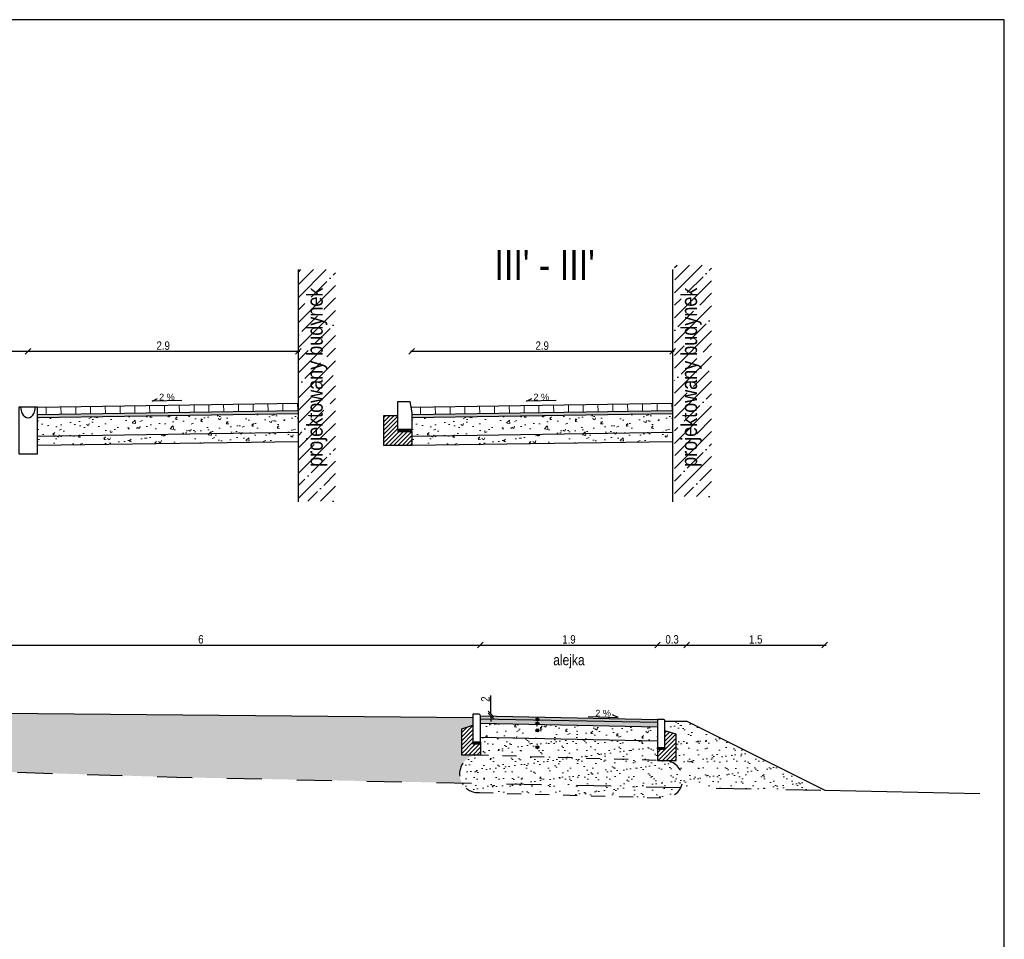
# Model space of a CAD drawing. Header units: metres. Extents: x 540 to 1285, y -13 to 406.
# Tile 16 of 16: x 1074 to 1285, y 209 to 406. Entities that reach past the tile are written whole.
import ezdxf

# ---------------------------------------------------------------- set-up
doc = ezdxf.new("R2010")
doc.units = ezdxf.units.M
doc.linetypes.add('1_1MM', pattern=[1, 0.5, -0.5])
for name, color, linetype in [('$DR - krawężniki', 1, 'Continuous'), ('$DR - opis', 1, 'Continuous'), ('$DR - przekrój normalny', 1, 'Continuous'), ('C-DROGI-PROFILE', 7, 'Continuous'), ('opis', 1, 'Continuous'), ('wypełnienie', 7, 'Continuous')]:
    doc.layers.add(name, color=color, linetype=linetype)
doc.layers.add('DR - wypełnienie', color=7, linetype='Continuous', lineweight=5)
doc.styles.add('Arial', font='arial.ttf')
doc.styles.add('ARIAL 2', font='ARIALN.TTF')
doc.dimstyles.new('przekroje normalne', dxfattribs={"dimscale": 30, "dimtxt": 0.3, "dimasz": 0.2, "dimexe": 0.08, "dimexo": 1, "dimgap": 0.05, "dimtad": 1, "dimdec": 1, "dimlfac": 0.01, "dimzin": 9, "dimdsep": 46, "dimtxsty": 'ARIAL 2', "dimblk": 'OBLIQUE', "dimcen": 0, "dimdle": 0.05, "dimse1": 1, "dimse2": 1, "dimclrt": 1, "dimadec": 0, "dimazin": 0, "dimtfac": 1, "dimtdec": 1, "dimtofl": 0, "dimtmove": 0, "dimatfit": 3, "dimldrblk": 'OBLIQUE', "dimfxl": 0.5, "dimfxlon": 1, "dimtolj": 1, "dimtzin": 1, "dimarcsym": 0})
pattern_1 = [(50, (-1096588.6664, -1182801.2554), (5.46554007, -0.478172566), [0.5715, -6.2865]), (355, (-1096588.6664, -1182801.2554), (-1.057302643, 5.731705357), [0.4572, -5.029217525]), (100.4514447, (-1096588.211, -1182801.295), (4.408237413, 5.253532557), [0.485700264, -5.342707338]), (46.1842, (-1096588.6664, -1182799.7314), (8.132371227, -1.261269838), [0.85725, -9.42975]), (96.6355576, (-1096587.989, -1182799.8365), (7.12212402, 7.422783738), [0.728550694, -8.014068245]), (351.18415117, (-1096588.666, -1182799.731), (7.12212402, 7.422783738), [0.68579901, -7.543791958]), (21, (-1096587.9044, -1182800.1124), (4.548431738, -3.067955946), [0.5715, -6.2865]), (326, (-1096587.9044, -1182800.1124), (1.85406085, 5.525638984), [0.4572, -5.0292]), (71.451445, (-1096587.5254, -1182800.368), (6.402492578, 2.457683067), [0.485700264, -5.342698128]), (37.5, (-1096588.6664, -1182801.2554), (0.0926580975, 2.5366511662), [0, -4.96824, 0, -5.1054, 0, -5.04825]), (7.5, (-1096588.6664, -1182801.2554), (2.0045898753, 3.0054172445), [0, -2.91084, 0, -4.85394, 0, -1.92405]), (327.5, (-1096590.3656, -1182801.2554), (4.067717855, -0.1718623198), [0, -1.905, 0, -5.9436, 0, -7.8867]), (317.5, (-1096591.1276, -1182801.2554), (4.4438754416, 0.762794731), [0, -2.4765, 0, -3.94716, 0, -5.6007])]
pattern_2 = [(50, (-1096508.3154, -1182801.2554), (5.46554007, -0.478172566), [0.5715, -6.2865]), (355, (-1096508.3154, -1182801.2554), (-1.057302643, 5.731705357), [0.4572, -5.029217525]), (100.4514447, (-1096507.86, -1182801.295), (4.408237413, 5.253532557), [0.485700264, -5.342707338]), (46.1842, (-1096508.3154, -1182799.7314), (8.132371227, -1.261269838), [0.85725, -9.42975]), (96.6355576, (-1096507.638, -1182799.8365), (7.12212402, 7.422783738), [0.728550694, -8.014068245]), (351.18415117, (-1096508.3154, -1182799.731), (7.12212402, 7.422783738), [0.68579901, -7.543791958]), (21, (-1096507.5534, -1182800.1124), (4.548431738, -3.067955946), [0.5715, -6.2865]), (326, (-1096507.5534, -1182800.1124), (1.85406085, 5.525638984), [0.4572, -5.0292]), (71.451445, (-1096507.1744, -1182800.368), (6.402492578, 2.457683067), [0.485700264, -5.342698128]), (37.5, (-1096508.3154, -1182801.2554), (0.0926580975, 2.5366511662), [0, -4.96824, 0, -5.1054, 0, -5.04825]), (7.5, (-1096508.3154, -1182801.2554), (2.0045898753, 3.0054172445), [0, -2.91084, 0, -4.85394, 0, -1.92405]), (327.5, (-1096510.0147, -1182801.2554), (4.067717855, -0.1718623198), [0, -1.905, 0, -5.9436, 0, -7.8867]), (317.5, (-1096510.7767, -1182801.2554), (4.4438754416, 0.762794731), [0, -2.4765, 0, -3.94716, 0, -5.6007])]
pattern_3 = [(37.5, (828.2313, 826.953), (-0.096002, 2.9364794), [0, -2.31648, 0, -2.5908, 0, -2.4765]), (7.5, (828.2313, 826.953), (2.69714, 4.30095), [0, -1.24968, 0, -2.08788, 0, -0.8001]), (327.5, (826.3568, 826.953), (4.745954, 0.008623), [0, -0.762, 0, -2.7432, 0, -3.5814]), (317.5, (826.357, 826.953), (4.581339, 1.337576), [0, -0.381, 0, -1.79832, 0, -2.0574])]

# ---------------------------------------------------------------- blocks, each defined once
blk = doc.blocks.new('_OBLIQUE')
at = {"color": 0, "linetype": 'ByBlock'}
blk.add_line((-0.5, -0.5), (0.5, 0.5), dxfattribs=at)
blk = doc.blocks.new('*D111')
at = {"layer": '$DR - opis', "color": 0, "lineweight": -2, "transparency": 16777216}
for p, q in [((989.92, 334.81), (1031.99, 334.81)), ((1031.99, 334.81), (1032.59, 335.71)), ((1032.59, 335.71), (1033.19, 333.91)), ((1033.19, 333.91), (1033.79, 334.81)), ((1033.79, 334.81), (1075.86, 334.81))]:
    blk.add_line(p, q, dxfattribs=at)
at = {"layer": 'Defpoints', "color": 0, "transparency": 16777216}
for p in [(1075.56, 334.81), (990.22, 324.11), (1075.56, 322.67)]:
    blk.add_point(p, dxfattribs=at)
at = {"layer": '$DR - opis', "color": 0, "lineweight": -2, "transparency": 16777216, "xscale": 1.2, "yscale": 1.2, "zscale": 1.2, "rotation": 180}
blk.add_blockref('_OBLIQUE', (990.22, 334.81), dxfattribs=at)
at = {"layer": '$DR - opis', "color": 0, "lineweight": -2, "transparency": 16777216, "xscale": 1.2, "yscale": 1.2, "zscale": 1.2}
blk.add_blockref('_OBLIQUE', (1075.56, 334.81), dxfattribs=at)
at = {"layer": '$DR - opis', "color": 1, "transparency": 16777216, "insert": (1032.89, 336.02), "char_height": 1.8, "attachment_point": 5, "style": 'ARIAL 2'}
blk.add_mtext('\\A1;10.1', dxfattribs=at)
blk = doc.blocks.new('*D112')
at = {"layer": '$DR - opis', "color": 0, "lineweight": -2, "transparency": 16777216}
blk.add_line((1075.26, 334.81), (1133.86, 334.81), dxfattribs=at)
at = {"layer": 'Defpoints', "color": 0, "transparency": 16777216}
for p in [(1133.56, 334.81), (1133.56, 323.67), (1075.56, 322.67)]:
    blk.add_point(p, dxfattribs=at)
at = {"layer": '$DR - opis', "color": 0, "lineweight": -2, "transparency": 16777216, "xscale": 1.2, "yscale": 1.2, "zscale": 1.2, "rotation": 180}
blk.add_blockref('_OBLIQUE', (1075.56, 334.81), dxfattribs=at)
at = {"layer": '$DR - opis', "color": 0, "lineweight": -2, "transparency": 16777216, "xscale": 1.2, "yscale": 1.2, "zscale": 1.2}
blk.add_blockref('_OBLIQUE', (1133.56, 334.81), dxfattribs=at)
at = {"layer": '$DR - opis', "color": 1, "transparency": 16777216, "insert": (1104.56, 336.02), "char_height": 1.8, "attachment_point": 5, "style": 'ARIAL 2'}
blk.add_mtext('\\A1;2.9', dxfattribs=at)
blk = doc.blocks.new('*D121')
at = {"layer": '$DR - opis', "color": 0, "lineweight": -2, "transparency": 16777216}
blk.add_line((1157.61, 334.81), (1214.21, 334.81), dxfattribs=at)
at = {"layer": 'Defpoints', "color": 0, "transparency": 16777216}
for p in [(1213.91, 334.81), (1213.91, 323.67), (1157.91, 322.83)]:
    blk.add_point(p, dxfattribs=at)
at = {"layer": '$DR - opis', "color": 0, "lineweight": -2, "transparency": 16777216, "xscale": 1.2, "yscale": 1.2, "zscale": 1.2, "rotation": 180}
blk.add_blockref('_OBLIQUE', (1157.91, 334.81), dxfattribs=at)
at = {"layer": '$DR - opis', "color": 0, "lineweight": -2, "transparency": 16777216, "xscale": 1.2, "yscale": 1.2, "zscale": 1.2}
blk.add_blockref('_OBLIQUE', (1213.91, 334.81), dxfattribs=at)
at = {"layer": '$DR - opis', "color": 1, "transparency": 16777216, "insert": (1185.91, 336.02), "char_height": 1.8, "attachment_point": 5, "style": 'ARIAL 2'}
blk.add_mtext('\\A1;2.9', dxfattribs=at)
blk = doc.blocks.new('*D122')
at = {"layer": '$DR - opis', "color": 0, "lineweight": -2, "transparency": 16777216}
for p, q in [((1174.9, 256.96), (1174.9, 260.94)), ((1174.9, 256.56), (1174.9, 255.36))]:
    blk.add_line(p, q, dxfattribs=at)
at = {"layer": 'Defpoints', "color": 0, "transparency": 16777216}
for p in [(1172.25, 256.96), (1172.65, 256.56), (1174.9, 256.96)]:
    blk.add_point(p, dxfattribs=at)
at = {"layer": '$DR - opis', "color": 0, "lineweight": -2, "transparency": 16777216, "xscale": 1.2, "yscale": 1.2, "zscale": 1.2}
for p, rotation in [((1174.9, 256.96), 270), ((1174.9, 256.56), 90)]:
    blk.add_blockref('_OBLIQUE', p, dxfattribs=dict(at, rotation=rotation))
at = {"layer": '$DR - opis', "color": 1, "transparency": 16777216, "insert": (1173.7, 260.15), "char_height": 1.8, "attachment_point": 5, "rotation": 90, "style": 'ARIAL 2'}
blk.add_mtext('\\A1;2', dxfattribs=at)
blk = doc.blocks.new('*D128')
at = {"layer": '$DR - opis', "color": 0, "lineweight": -2, "transparency": 16777216}
blk.add_line((1052.35, 271.75), (1172.95, 271.75), dxfattribs=at)
at = {"layer": 'Defpoints', "color": 0, "transparency": 16777216}
for p in [(1172.65, 271.75), (1052.65, 257.86), (1172.65, 256.56)]:
    blk.add_point(p, dxfattribs=at)
at = {"layer": '$DR - opis', "color": 0, "lineweight": -2, "transparency": 16777216, "xscale": 1.2, "yscale": 1.2, "zscale": 1.2, "rotation": 180}
blk.add_blockref('_OBLIQUE', (1052.65, 271.75), dxfattribs=at)
at = {"layer": '$DR - opis', "color": 0, "lineweight": -2, "transparency": 16777216, "xscale": 1.2, "yscale": 1.2, "zscale": 1.2}
blk.add_blockref('_OBLIQUE', (1172.65, 271.75), dxfattribs=at)
at = {"layer": '$DR - opis', "color": 1, "transparency": 16777216, "insert": (1112.65, 272.97), "char_height": 1.8, "attachment_point": 5, "style": 'ARIAL 2'}
blk.add_mtext('\\A1;6', dxfattribs=at)
blk = doc.blocks.new('*D129')
at = {"layer": '$DR - opis', "color": 0, "lineweight": -2, "transparency": 16777216}
blk.add_line((1172.35, 271.75), (1210.95, 271.75), dxfattribs=at)
at = {"layer": 'Defpoints', "color": 0, "transparency": 16777216}
for p in [(1210.65, 271.75), (1172.65, 256.56), (1210.65, 255.8)]:
    blk.add_point(p, dxfattribs=at)
at = {"layer": '$DR - opis', "color": 0, "lineweight": -2, "transparency": 16777216, "xscale": 1.2, "yscale": 1.2, "zscale": 1.2, "rotation": 180}
blk.add_blockref('_OBLIQUE', (1172.65, 271.75), dxfattribs=at)
at = {"layer": '$DR - opis', "color": 0, "lineweight": -2, "transparency": 16777216, "xscale": 1.2, "yscale": 1.2, "zscale": 1.2}
blk.add_blockref('_OBLIQUE', (1210.65, 271.75), dxfattribs=at)
at = {"layer": '$DR - opis', "color": 1, "transparency": 16777216, "insert": (1191.65, 272.97), "char_height": 1.8, "attachment_point": 5, "style": 'ARIAL 2'}
blk.add_mtext('\\A1;1.9', dxfattribs=at)
blk = doc.blocks.new('*D130')
at = {"layer": '$DR - opis', "color": 0, "lineweight": -2, "transparency": 16777216}
blk.add_line((1210.35, 271.75), (1217.23, 271.75), dxfattribs=at)
at = {"layer": 'Defpoints', "color": 0, "transparency": 16777216}
for p in [(1216.93, 271.75), (1210.65, 255.8), (1216.93, 255.4)]:
    blk.add_point(p, dxfattribs=at)
at = {"layer": '$DR - opis', "color": 0, "lineweight": -2, "transparency": 16777216, "xscale": 1.2, "yscale": 1.2, "zscale": 1.2, "rotation": 180}
blk.add_blockref('_OBLIQUE', (1210.65, 271.75), dxfattribs=at)
at = {"layer": '$DR - opis', "color": 0, "lineweight": -2, "transparency": 16777216, "xscale": 1.2, "yscale": 1.2, "zscale": 1.2}
blk.add_blockref('_OBLIQUE', (1216.93, 271.75), dxfattribs=at)
at = {"layer": '$DR - opis', "color": 1, "transparency": 16777216, "insert": (1213.79, 272.97), "char_height": 1.8, "attachment_point": 5, "style": 'ARIAL 2'}
blk.add_mtext('\\A1;0.3', dxfattribs=at)
blk = doc.blocks.new('*D131')
at = {"layer": '$DR - opis', "color": 0, "lineweight": -2, "transparency": 16777216}
blk.add_line((1216.63, 271.75), (1246.85, 271.75), dxfattribs=at)
at = {"layer": 'Defpoints', "color": 0, "transparency": 16777216}
for p in [(1246.55, 271.75), (1216.93, 255.4), (1246.55, 240.59)]:
    blk.add_point(p, dxfattribs=at)
at = {"layer": '$DR - opis', "color": 0, "lineweight": -2, "transparency": 16777216, "xscale": 1.2, "yscale": 1.2, "zscale": 1.2, "rotation": 180}
blk.add_blockref('_OBLIQUE', (1216.93, 271.75), dxfattribs=at)
at = {"layer": '$DR - opis', "color": 0, "lineweight": -2, "transparency": 16777216, "xscale": 1.2, "yscale": 1.2, "zscale": 1.2}
blk.add_blockref('_OBLIQUE', (1246.55, 271.75), dxfattribs=at)
at = {"layer": '$DR - opis', "color": 1, "transparency": 16777216, "insert": (1231.74, 272.97), "char_height": 1.8, "attachment_point": 5, "style": 'ARIAL 2'}
blk.add_mtext('\\A1;1.5', dxfattribs=at)

msp = doc.modelspace()

# ---------------------------------------------------------------- hatches: boundary and pattern name
at = {"layer": '$DR - krawężniki'}
h = msp.add_hatch(dxfattribs=at)
h.set_pattern_fill('ANSI31', color=251)
h.set_pattern_definition([(45, (627.14673, -446.6346), (-0.4490128, 0.4490128), [])])
h.paths.add_polyline_path([(1151.914, 314.626), (1157.914, 314.626), (1157.914, 317.626), (1154.914, 317.626), (1154.914, 321.026), (1151.914, 321.026)])
h = msp.add_hatch(dxfattribs=at)
h.set_pattern_fill('AR-SAND', color=251, scale=0.03)
h.set_pattern_definition([(37.5, (230.6184, 58.12118), (-0.00960019, 0.29364794), [0, -0.231648, 0, -0.25908, 0, -0.24765]), (7.5, (230.6184, 58.12118), (0.26971397, 0.43009506), [0, -0.124968, 0, -0.208788, 0, -0.08001]), (327.5, (230.43096, 58.12118), (0.47459542, 0.00086231), [0, -0.0762, 0, -0.27432, 0, -0.35814]), (317.5, (230.43096, 58.12118), (0.45813387, 0.1337576), [0, -0.0381, 0, -0.179832, 0, -0.20574])])
h.paths.add_polyline_path([(1154.914, 317.626), (1157.914, 317.626), (1157.914, 318.026), (1154.914, 318.026)])
at = {"layer": '$DR - opis', "transparency": 33554636}
h = msp.add_hatch(dxfattribs=at)
h.set_pattern_fill('ANSI35', color=252, scale=3)
h.set_pattern_definition([(45, (-1095249.3234, -1183582.1406), (-2.694076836, 2.694076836), []), (45, (-1095246.6294, -1183582.1406), (-2.694076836, 2.694076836), [4.7625, -0.9525, 0, -0.9525])])
h.paths.add_polyline_path([(1222.253, 353.325), (1214.294, 353.325), (1214.294, 303.641), (1222.253, 303.641)])
h = msp.add_hatch(dxfattribs=at)
h.set_pattern_fill('ANSI35', color=252, scale=3)
h.set_pattern_definition([(45, (-1095330.054, -1183583.1285), (-2.694076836, 2.694076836), []), (45, (-1095327.36, -1183583.1285), (-2.694076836, 2.694076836), [4.7625, -0.9525, 0, -0.9525])])
h.paths.add_polyline_path([(1141.522, 352.337), (1133.564, 352.337), (1133.564, 302.653), (1141.522, 302.653)])
at = {"layer": '$DR - opis'}
h = msp.add_hatch(color=256, dxfattribs=at)
h.dxf.hatch_style = 1
h.paths.add_polyline_path([(1184.574, 255.801, -1), (1185.214, 255.801, -1)])
h = msp.add_hatch(dxfattribs=at)
h.set_pattern_fill('ANSI31')
h.set_pattern_definition([(45, (488.85567, 379.63144), (-0.4490128, 0.4490128), [])])
h.paths.add_polyline_path([(1172.646, 250.561), (1172.646, 248.161), (1168.646, 248.161), (1168.646, 253.761), (1171.046, 254.545), (1171.046, 250.561)])
h = msp.add_hatch(color=256, dxfattribs=at)
h.dxf.hatch_style = 1
h.paths.add_polyline_path([(1184.574, 254.939, -1), (1185.214, 254.939, -1)])
h = msp.add_hatch(color=256, dxfattribs=at)
h.dxf.hatch_style = 1
h.paths.add_polyline_path([(1184.574, 253.446, -1), (1185.214, 253.446, -1)])
h = msp.add_hatch(dxfattribs=at)
h.set_pattern_fill('ANSI31')
h.set_pattern_definition([(45, (526.85567, 378.47144), (-0.4490128, 0.4490128), [])])
h.paths.add_polyline_path([(1210.646, 249.401), (1210.646, 247.001), (1214.646, 247.001), (1214.646, 252.601), (1212.246, 253.385), (1212.246, 249.401)])
h = msp.add_hatch(color=256, dxfattribs=at)
h.dxf.hatch_style = 1
h.paths.add_polyline_path([(1184.574, 249.832, -1), (1185.214, 249.832, -1)])
h = msp.add_hatch()
h.set_pattern_fill('AR-SAND', color=256, scale=0.03)
h.set_pattern_definition([(37.5, (390.26183, -8.94354), (-0.00960019, 0.29364794), [0, -0.231648, 0, -0.25908, 0, -0.24765]), (7.5, (390.26183, -8.94354), (0.26971397, 0.43009506), [0, -0.124968, 0, -0.208788, 0, -0.08001]), (327.5, (390.07437, -8.94354), (0.47459542, 0.00086231), [0, -0.0762, 0, -0.27432, 0, -0.35814]), (317.5, (390.07437, -8.94354), (0.45813387, 0.1337576), [0, -0.0381, 0, -0.179832, 0, -0.20574])])
h.paths.add_polyline_path([(1171.046, 250.961), (1172.646, 250.961), (1172.646, 250.561), (1171.046, 250.561)])
h = msp.add_hatch()
h.set_pattern_fill('AR-SAND', color=256, scale=0.03)
h.set_pattern_definition([(37.5, (428.26183, -10.10354), (-0.00960019, 0.29364794), [0, -0.231648, 0, -0.25908, 0, -0.24765]), (7.5, (428.26183, -10.10354), (0.26971397, 0.43009506), [0, -0.124968, 0, -0.208788, 0, -0.08001]), (327.5, (428.07437, -10.10354), (0.47459542, 0.00086231), [0, -0.0762, 0, -0.27432, 0, -0.35814]), (317.5, (428.07437, -10.10354), (0.45813387, 0.1337576), [0, -0.0381, 0, -0.179832, 0, -0.20574])])
h.paths.add_polyline_path([(1212.246, 249.801), (1210.646, 249.801), (1210.646, 249.401), (1212.246, 249.401)])
at = {"layer": 'DR - wypełnienie'}
h = msp.add_hatch(dxfattribs=at)
h.set_pattern_fill('ANSI31', color=252, scale=5, angle=46)
h.set_pattern_definition([(91, (-1096588.6664, -1182801.2554), (-3.174516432, -0.0554113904), [])])
h.paths.add_polyline_path([(1133.564, 322.069), (1133.564, 323.669), (1077.564, 322.829), (1077.564, 321.229)])
h = msp.add_hatch(dxfattribs=at)
h.set_pattern_fill('ANSI31', color=252, scale=5, angle=46)
h.set_pattern_definition([(91, (-1096508.3154, -1182801.2554), (-3.174516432, -0.0554113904), [])])
h.paths.add_polyline_path([(1213.915, 322.069), (1213.915, 323.669), (1157.915, 322.829), (1157.915, 321.229)])
h = msp.add_hatch(dxfattribs=at)
h.set_pattern_fill('AR-SAND', color=252, scale=0.1, angle=46)
h.set_pattern_definition([(83.5, (-1096588.6664, -1182801.2554), (-0.7263383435, 0.65693068), [0, -0.77216, 0, -0.8636, 0, -0.8255]), (53.5, (-1096588.6664, -1182801.2554), (-0.4067514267, 1.64261709), [0, -0.41656, 0, -0.69596, 0, -0.2667]), (13.5, (-1096589.1004, -1182801.7049), (1.09687129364, 1.1399812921), [0, -0.254, 0, -0.9144, 0, -1.1938]), (3.5, (-1096589.1004, -1182801.7049), (0.7400978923, 1.408232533), [0, -0.127, 0, -0.59944, 0, -0.6858])])
h.paths.add_polyline_path([(1133.564, 321.469), (1133.564, 322.069), (1077.564, 321.229), (1077.564, 320.629)])
at = {"layer": 'DR - wypełnienie', "lineweight": 5}
h = msp.add_hatch(dxfattribs=at)
h.set_pattern_fill('AR-CONC', color=252, scale=0.15)
h.set_pattern_definition(pattern_1)
h.paths.add_polyline_path([(1133.564, 317.469), (1133.564, 321.469), (1077.564, 320.629), (1077.564, 316.629)])
at = {"layer": 'DR - wypełnienie'}
h = msp.add_hatch(dxfattribs=at)
h.set_pattern_fill('AR-SAND', color=252, scale=0.1, angle=46)
h.set_pattern_definition([(83.5, (-1096508.3154, -1182801.2554), (-0.7263383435, 0.65693068), [0, -0.77216, 0, -0.8636, 0, -0.8255]), (53.5, (-1096508.3154, -1182801.2554), (-0.4067514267, 1.64261709), [0, -0.41656, 0, -0.69596, 0, -0.2667]), (13.5, (-1096508.7495, -1182801.7049), (1.09687129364, 1.1399812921), [0, -0.254, 0, -0.9144, 0, -1.1938]), (3.5, (-1096508.7495, -1182801.7049), (0.7400978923, 1.408232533), [0, -0.127, 0, -0.59944, 0, -0.6858])])
h.paths.add_polyline_path([(1213.915, 321.469), (1213.915, 322.069), (1157.915, 321.229), (1157.915, 320.629)])
at = {"layer": 'DR - wypełnienie', "lineweight": 5}
h = msp.add_hatch(dxfattribs=at)
h.set_pattern_fill('AR-CONC', color=252, scale=0.15)
h.set_pattern_definition(pattern_2)
h.paths.add_polyline_path([(1213.915, 317.469), (1213.915, 321.469), (1157.915, 320.629), (1157.915, 316.629)])
h = msp.add_hatch(dxfattribs=at)
h.set_pattern_fill('AR-CONC', color=252, scale=0.15)
h.set_pattern_definition(pattern_1)
h.paths.add_polyline_path([(1133.564, 315.469), (1133.564, 317.469), (1077.564, 316.629), (1077.564, 314.629)])
h = msp.add_hatch(dxfattribs=at)
h.set_pattern_fill('AR-CONC', color=252, scale=0.15)
h.set_pattern_definition(pattern_2)
h.paths.add_polyline_path([(1213.915, 315.469), (1213.915, 317.469), (1157.915, 316.629), (1157.915, 314.629)])
at = {"layer": 'DR - wypełnienie'}
h = msp.add_hatch(dxfattribs=at)
h.set_pattern_fill('HONEY', color=252, scale=0.2, angle=2)
h.set_pattern_definition([(2, (-1096251.94167, -1182986.22433), (0.186545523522, 0.116566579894), [0.127, -0.254]), (122, (-1096251.94167, -1182986.22433), (-0.1942223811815, 0.103269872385), [0.127, -0.254]), (62, (-1096251.94167, -1182986.22433), (-0.0076768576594, 0.219836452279), [-0.254, 0.127])])
h.paths.add_polyline_path([(1210.646, 255.201), (1210.646, 255.801), (1172.646, 256.561), (1172.646, 255.961)])
h = msp.add_hatch(dxfattribs=at)
h.set_pattern_fill('GRAVEL', color=252, scale=0.2, angle=2)
h.set_pattern_definition([(230.0127875, (-1096251.24605, -1182985.18342), (-7.8039276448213, -9.422092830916), [0.136688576, -13.5321934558]), (186.969741, (-1096251.333887, -1182985.28815), (12.1491150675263, 1.4408758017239), [0.234561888, -23.2216195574]), (134.5104471, (-1096251.566716, -1182985.316614), (10.5438475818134, -10.814612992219), [0.165392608, -16.37388911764]), (269.273689, (-1096251.95385, -1182985.58429), (0.3062233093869, 20.3430794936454), [0.213601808, -21.1465749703]), (294.83365418, (-1096251.95656, -1182985.79787), (-5.5024000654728, 12.0072835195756), [0.20945348, -20.73592309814]), (359.273689, (-1096251.86859, -1182985.98796), (-20.3430794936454, 0.3062233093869), [0.213601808, -21.1465749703]), (39.69424047, (-1096251.655005, -1182985.990666), (-12.845375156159, -10.6147633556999), [0.282477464, -27.9652461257]), (74.25532837, (-1096251.43765, -1182985.81025), (6.3275940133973, 22.58658898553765), [0.266687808, -26.40210264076]), (123.42956562, (-1096251.365283, -1182985.55357), (-8.5840011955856, 12.9162909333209), [0.2143252, -21.2182182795]), (177.2363583, (-1096251.48336, -1182985.3747), (11.2046497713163, -0.6253443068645), [0.244685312, -11.98957478]), (224.3974378, (-1096251.72776, -1182985.362902), (-11.7945361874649, -11.594686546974), [0.316431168, -31.3267090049]), (140.81407483, (-1096250.94827, -1182985.55934), (-7.320414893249, 5.8440812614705), [0.108001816, -10.69222632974]), (173.4692344, (-1096251.03198, -1182985.4911), (13.2708698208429, -1.5698096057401), [0.205472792, -20.3418555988]), (227, (-1096251.2361, -1182985.4677), (0.03545788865, -1.01538108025), [0.143683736, -1.2931572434]), (205.19859051, (-1096251.31145, -1182985.34836), (5.005989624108, 2.2080516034), [0.077376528, -7.66024894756]), (293.80140949, (-1096251.38147, -1182985.3813), (-1.12175474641, 3.010685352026), [0.109426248, -5.361901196]), (32.96375653, (-1096251.3373, -1182985.48143), (2.975227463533, 2.137135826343), [0.177727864, -5.74651926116]), (163.56505118, (-1096251.1882, -1182985.38472), (2.0662200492, -0.944465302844), [0.128514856, -3.0843592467]), (18.389540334, (-1096251.970386, -1182985.401874), (10.0474371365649, 3.4007221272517), [0.1800352, -17.823530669]), (72.34617594, (-1096251.799544, -1182985.34508), (-3.6714875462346, -11.3110234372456), [0.151039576, -14.9528862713]), (295.19859051, (-1096251.19528, -1182985.18165), (-2.208051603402, 5.005989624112), [0.15475204, -7.58287343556]), (345.61045967, (-1096251.12939, -1182985.321674), (-10.2601844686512, 2.691564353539), [0.1800352, -17.823530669]), (341.44395478, (-1096251.9484, -1182986.03141), (-5.147821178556, 1.853472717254), [0.17361408, -8.50709372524]), (296.7751406, (-1096251.783814, -1182986.08666), (-5.4669421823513, 10.9919024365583), [0.145468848, -14.4014373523]), (68.80140949, (-1096251.14967, -1182986.19668), (1.853472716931, 5.147821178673), [0.15475204, -7.58287343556]), (19.35402464, (-1096251.09371, -1182986.052394), (-13.0581224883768, -4.5224768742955), [0.170313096, -16.8609503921]), (71.44395478, (-1096251.6472, -1182986.21405), (-1.85347271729, -5.147821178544), [0.08680704, -8.59390076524]), (103.309932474, (-1096251.2106, -1182986.1988), (-1.15721263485, 4.026066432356), [0.05180584, -5.1287979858]), (167.963756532, (-1096251.22252, -1182986.1484), (3.081601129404, -0.909007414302), [0.20945348, -3.9796218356]), (188.00900596, (-1096251.427367, -1182986.10471), (10.1183529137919, 1.3699599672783), [0.1941068, -19.21654594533]), (305.69006753, (-1096251.3341, -1182985.5728), (-1.08629685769, 1.99530427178), [0.146529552, -3.5167105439]), (355.15722659, (-1096251.248627, -1182985.69182), (17.332394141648, -1.4279780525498), [0.255822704, -25.326403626]), (62.9453959, (-1096250.99372, -1182985.71342), (-3.8133191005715, -7.249499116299), [0.104603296, -10.35575692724]), (92, (-1096250.9461, -1182985.6203), (-1.0508389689, 0.9799231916), [0.06096, -0.95504]), (122.25643716, (-1096251.44874, -1182986.07496), (4.309729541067, -6.965836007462), [0.141146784, -13.9735763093]), (50.0127875, (-1096251.52407, -1182985.955595), (7.803927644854, 9.4220928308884), [0.273377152, -13.3955048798]), (2, (-1096251.3484, -1182985.7461), (0.9799231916, 1.0508389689), [0.26416, -0.75184]), (327.3048465, (-1096251.084394, -1182985.73692), (10.4020160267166, -6.7530886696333), [0.160643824, -15.90372668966]), (256.0546041, (-1096250.9492, -1182985.82369), (-0.873549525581, -4.096982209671), [0.147931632, -7.2486600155]), (209.64597536, (-1096250.984854, -1182985.967263), (-18.9376616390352, -10.827510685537), [0.24085804, -23.8449857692]), (177.42607874, (-1096251.194184, -1182986.0864), (-13.2354119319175, 0.5544285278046), [0.254811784, -25.2263385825])])
h.paths.add_polyline_path([(1210.646, 254.201), (1210.646, 255.201), (1172.646, 255.961), (1172.646, 254.961)])
at = {"layer": 'DR - wypełnienie', "lineweight": 5}
h = msp.add_hatch(dxfattribs=at)
h.set_pattern_fill('AR-CONC', color=252, scale=0.15)
h.set_pattern_definition([(50, (-1096251.9417, -1182986.2243), (5.46554007, -0.478172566), [0.5715, -6.2865]), (355, (-1096251.9417, -1182986.2243), (-1.057302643, 5.731705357), [0.4572, -5.029217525]), (100.4514447, (-1096251.486, -1182986.264), (4.408237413, 5.253532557), [0.485700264, -5.342707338]), (46.1842, (-1096251.942, -1182984.7), (8.132371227, -1.261269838), [0.85725, -9.42975]), (96.6355576, (-1096251.264, -1182984.8054), (7.12212402, 7.422783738), [0.728550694, -8.014068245]), (351.18415117, (-1096251.942, -1182984.7), (7.12212402, 7.422783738), [0.68579901, -7.543791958]), (21, (-1096251.1797, -1182985.0813), (4.548431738, -3.067955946), [0.5715, -6.2865]), (326, (-1096251.1797, -1182985.0813), (1.85406085, 5.525638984), [0.4572, -5.0292]), (71.451445, (-1096250.8006, -1182985.337), (6.402492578, 2.457683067), [0.485700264, -5.342698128]), (37.5, (-1096251.9417, -1182986.2243), (0.0926580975, 2.5366511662), [0, -4.96824, 0, -5.1054, 0, -5.04825]), (7.5, (-1096251.9417, -1182986.2243), (2.0045898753, 3.0054172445), [0, -2.91084, 0, -4.85394, 0, -1.92405]), (327.5, (-1096253.641, -1182986.2243), (4.067717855, -0.1718623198), [0, -1.905, 0, -5.9436, 0, -7.8867]), (317.5, (-1096254.403, -1182986.2243), (4.4438754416, 0.762794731), [0, -2.4765, 0, -3.94716, 0, -5.6007])])
h.paths.add_polyline_path([(1210.646, 251.201), (1210.646, 254.201), (1172.646, 254.961), (1172.646, 251.961)])
at = {"layer": 'wypełnienie', "lineweight": 5}
h = msp.add_hatch(dxfattribs=at)
h.set_pattern_fill('AR-SAND', color=256, scale=0.3, style=0)
h.set_pattern_definition(pattern_3)
h.paths.add_polyline_path([(884.646, 254.661), (887.046, 255.445), (887.046, 257.461), (770.246, 259.962), (770.246, 257.925), (772.646, 257.141), (772.646, 254.3), (782.051, 253.965), (884.646, 250.928)])
h.paths.add_polyline_path([(1168.646, 253.761), (1171.046, 254.545), (1171.046, 256.188), (1054.246, 257.307), (1054.246, 255.445), (1056.646, 254.661), (1056.646, 249.081, -0.4141978), (1058.646, 247.082), (1058.646, 244.957), (1067.579, 244.639), (1107.476, 243.386), (1168.68, 242.156, -0.5724976), (1172.184, 248.125), (1168.646, 248.161)])
h = msp.add_hatch(dxfattribs=at)
h.set_pattern_fill('AR-SAND', color=256, scale=0.3, style=0)
h.set_pattern_definition(pattern_3)
h.paths.add_polyline_path([(1216.926, 255.401), (1212.246, 255.401), (1212.246, 253.385), (1214.646, 252.601), (1214.646, 247.001), (1212.053, 246.981, -0.5527035), (1215.678, 241.212), (1246.549, 240.591)])
h = msp.add_hatch(dxfattribs=at)
h.set_pattern_fill('AR-SAND', color=256, scale=0.3, style=0)
h.set_pattern_definition(pattern_3)
h.paths.add_polyline_path([(1210.646, 251.201), (1172.646, 251.961), (1172.646, 250.961), (1172.646, 248.103), (1210.646, 247.004), (1210.646, 249.801)])
h.paths.add_polyline_path([(1184.574, 249.832, -1), (1185.214, 249.832, -1)], flags=16)
h = msp.add_hatch(dxfattribs=at)
h.set_pattern_fill('AR-SAND', color=256, scale=0.3, style=0)
h.set_pattern_definition(pattern_3)
edge = h.paths.add_edge_path()
edge.add_line((1189.812, 247.606), (1189.334, 239.616))
edge.add_line((1189.334, 239.616), (1212.398, 238.949))
edge.add_arc((1212.012, 242.996), 4.066, 275.44944, 433.50831)
edge.add_line((1213.166, 246.895), (1212, 246.965))
edge.add_line((1212, 246.965), (1189.812, 247.606))
edge = h.paths.add_edge_path()
edge.add_line((1189.812, 247.606), (1172.585, 248.105))
edge.add_arc((1172.184, 244.112), 4.013, 444.27659, 633.29562)
edge.add_line((1172.415, 240.105), (1189.334, 239.616))
edge.add_line((1189.334, 239.616), (1189.812, 247.606))

# ---------------------------------------------------------------- linework, layer by layer
at = {"layer": '$DR - krawężniki', "color": 2}
msp.add_lwpolyline([(1157.914, 318.026), (1154.914, 318.026), (1154.914, 324.026), (1157.514, 324.026), (1157.914, 321.626)], close=True, dxfattribs=at)
at = {"layer": '$DR - krawężniki', "color": 1}
for points in [[(1157.914, 317.626), (1157.914, 314.626), (1151.914, 314.626), (1151.914, 321.026), (1154.914, 321.026)], [(1154.914, 318.026), (1154.914, 317.626), (1157.914, 317.626), (1157.914, 318.026)]]:
    msp.add_lwpolyline(points, dxfattribs=at)
at = {"layer": '$DR - opis', "color": 252, "transparency": 33554687, "flags": 128}
for points in [[(1133.564, 302.511), (1133.564, 352.375)], [(1213.915, 302.511), (1213.915, 352.375)]]:
    msp.add_lwpolyline(points, dxfattribs=at)
at = {"layer": '$DR - opis', "transparency": 33554687, "flags": 128}
for points in [[(1077.563, 322.829), (1133.564, 323.669)], [(1108.575, 324.253), (1102.178, 324.102), (1103.356, 324.667)], [(1157.914, 322.829), (1213.915, 323.669)], [(1188.926, 324.253), (1182.529, 324.102), (1183.707, 324.667)], [(1077.564, 321.229), (1133.564, 322.069)], [(1077.564, 320.629), (1133.564, 321.469)], [(1157.915, 321.229), (1213.915, 322.069)], [(1157.915, 320.629), (1213.915, 321.469)], [(1077.564, 316.629), (1133.564, 317.469)], [(1157.915, 316.629), (1213.915, 317.469)], [(1077.564, 314.629), (1133.564, 315.469)], [(1157.915, 314.629), (1213.915, 315.469)], [(1172.646, 256.561), (1210.646, 255.801)], [(1172.646, 255.961), (1210.646, 255.201)], [(1195.794, 256.396), (1202.192, 256.245), (1201.013, 256.81)], [(1172.646, 250.961), (1172.646, 248.161), (1168.646, 248.161), (1168.646, 253.761), (1171.046, 254.545)], [(1172.646, 254.961), (1210.646, 254.201)], [(1172.646, 251.961), (1210.646, 251.201)], [(1210.646, 249.801), (1210.646, 247.001), (1214.646, 247.001), (1214.646, 252.601), (1212.246, 253.385)]]:
    msp.add_lwpolyline(points, dxfattribs=at)
at = {"layer": '$DR - opis', "color": 94, "transparency": 33554687, "flags": 128}
for points in [[(1054.246, 257.307), (1171.046, 256.188)], [(1212.246, 255.401), (1216.926, 255.401), (1246.549, 240.591)]]:
    msp.add_lwpolyline(points, dxfattribs=at)
at = {"layer": '$DR - opis', "color": 192, "linetype": '1_1MM', "lineweight": 30, "ltscale": 6, "flags": 128}
msp.add_lwpolyline([(1172.415, 240.105), (1212.398, 238.949, 0.8983279), (1212.568, 246.948), (1172.585, 248.105, 1.0819741)], format="xyb", close=True, dxfattribs=at)
at = {"layer": '$DR - opis'}
for centre in [(1184.894, 255.801), (1184.894, 254.939), (1184.894, 253.446), (1184.894, 249.832)]:
    msp.add_circle(centre, 0.32, dxfattribs=at)
at = {"linetype": 'Continuous'}
msp.add_lwpolyline([(570.089, 0.354), (1285.089, 0.354), (1285.089, 405.983), (570.089, 405.983)], close=True, dxfattribs=at)
msp.add_lwpolyline([(1073.564, 312.799), (1077.564, 312.799), (1077.564, 322.799), (1073.564, 322.799)], close=True)
at = {"color": 32, "linetype": '1_1MM', "lineweight": 30, "ltscale": 15, "flags": 128}
msp.add_lwpolyline([(713.471, 256.412), (782.051, 253.965), (920.682, 249.861), (1067.579, 244.639), (1107.476, 243.386), (1246.549, 240.591)], dxfattribs=at)
at = {"color": 2}
for points in [[(1172.246, 256.961), (1171.046, 256.961), (1171.046, 250.961), (1172.646, 250.961), (1172.646, 256.561, 0.4142136)], [(1211.846, 255.801), (1210.646, 255.801), (1210.646, 249.801), (1212.246, 249.801), (1212.246, 255.401, 0.4142136)]]:
    msp.add_lwpolyline(points, format="xyb", close=True, dxfattribs=at)
at = {"color": 1}
for points in [[(1171.046, 250.961), (1171.046, 250.561), (1172.646, 250.561), (1172.646, 250.961)], [(1212.246, 249.801), (1212.246, 249.401), (1210.646, 249.401), (1210.646, 249.801)]]:
    msp.add_lwpolyline(points, dxfattribs=at)
msp.add_open_spline([(1073.951, 322.799), (1074.004, 322.352), (1074.121, 321.378), (1075.534, 320.104), (1077.039, 321.331), (1077.069, 322.326), (1077.083, 322.799)], degree=3, knots=[0, 0, 0, 0, 6.7655958, 14.7351132, 22.4561574, 29.4351774, 29.4351774, 29.4351774, 29.4351774])
at = {"layer": 'C-DROGI-PROFILE', "color": 94, "linetype": 'Continuous', "lineweight": -3}
msp.add_lwpolyline([(1246.549, 240.591), (1279.826, 239.923)], dxfattribs=at)

# ---------------------------------------------------------------- texts
at = {"layer": '$DR - przekrój normalny', "insert": (1186.417, 356.524), "char_height": 6.4, "width": 49.96021, "attachment_point": 2, "style": 'ARIAL 2'}
msp.add_mtext("\\A1;\\pt34.743;III' - III'", dxfattribs=at)
at = {"layer": 'opis'}
for s, insert, char_height, width, attachment_point, rotation, style in [('\\A1;\\pt18.322;projektowany budynek', (1135.413, 329.24), 3.375, 92.53445, 2, 90, 'ARIAL 2'), ('\\A1;\\pt18.322;projektowany budynek', (1215.764, 329.24), 3.375, 92.53445, 2, 90, 'ARIAL 2'), ('\\A1;{\\H0.66667x;2 %\\H1.5x;\\L                                                       }', (1107.044, 324.98), 2.1, 6.05758, 6, 359.60352, 'Arial'), ('\\A1;{\\H0.66667x;2 %\\H1.5x;\\L                                                       }', (1187.395, 324.98), 2.1, 6.05758, 6, 359.60352, 'Arial'), ('\\A1;{\\H0.66667x;2 %\\H1.5x;\\L                                                       }', (1200.66, 257.123), 2.1, 6.75075, 6, 359.60352, 'Arial')]:
    msp.add_mtext(s, dxfattribs=dict(at, insert=insert, char_height=char_height, width=width, attachment_point=attachment_point, rotation=rotation, style=style))
at = {"layer": 'opis', "insert": (1191.646, 269.689), "char_height": 2.25, "width": 61.68964, "attachment_point": 2, "style": 'ARIAL 2'}
msp.add_mtext('\\A1;\\pt12.214;alejka', dxfattribs=at)

# ---------------------------------------------------------------- dimensions: what is measured, and where the dimension line sits
at = {"layer": '$DR - opis', "transparency": 33554636}
for base, p1, p2, text, picture, middle in [((1075.564, 334.806), (990.221, 324.109), (1075.564, 322.674), '10.1', '*D111', (1032.892, 336.025)), ((1213.915, 334.806), (1157.914, 322.829), (1213.915, 323.669), '2.9', '*D121', (1185.914, 336.025))]:
    dim = msp.add_linear_dim(base=base, p1=p1, p2=p2, text=text, dimstyle='przekroje normalne', override={"dimscale": 6, "dimlfac": 0.05, "dimtmove": 1}, dxfattribs=at)
    dim.commit()
    dim.dimension.update_dxf_attribs({"geometry": picture, "text_midpoint": middle})
for base, p1, p2, picture, middle in [((1133.564, 334.806), (1075.564, 322.674), (1133.564, 323.669), '*D112', (1104.564, 336.025)), ((1172.646, 271.75), (1052.646, 257.861), (1172.646, 256.561), '*D128', (1112.646, 272.969)), ((1210.646, 271.75), (1172.646, 256.561), (1210.646, 255.801), '*D129', (1191.646, 272.969)), ((1216.926, 271.75), (1210.646, 255.801), (1216.926, 255.401), '*D130', (1213.786, 272.969)), ((1246.549, 271.75), (1216.926, 255.401), (1246.549, 240.591), '*D131', (1231.737, 272.969))]:
    dim = msp.add_linear_dim(base=base, p1=p1, p2=p2, dimstyle='przekroje normalne', override={"dimscale": 6, "dimlfac": 0.05, "dimtmove": 1}, dxfattribs=at)
    dim.commit()
    dim.dimension.update_dxf_attribs({"geometry": picture, "text_midpoint": middle})
dim = msp.add_linear_dim(base=(1174.902, 256.961), p1=(1172.646, 256.561), p2=(1172.246, 256.961), angle=90, dimstyle='przekroje normalne', override={"dimscale": 6, "dimdec": 0, "dimlfac": 5}, dxfattribs=at)
dim.commit()
dim.dimension.update_dxf_attribs({"geometry": '*D122', "text_midpoint": (1173.698, 260.151)})

doc.saveas('drawing.dxf')
